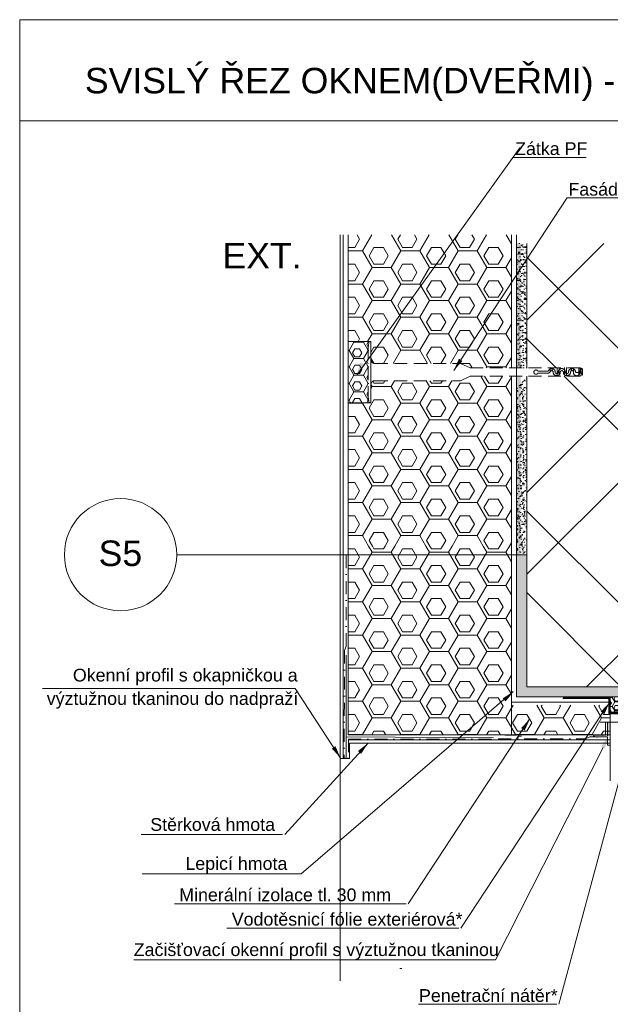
# Model space of a CAD drawing. Header units: millimetres. Extents: x -256498 to -248402, y 35117 to 38243.
# Tile 13 of 19: x -249424 to -248845, y 36538 to 37504. Entities that reach past the tile are written whole.
import ezdxf

# ---------------------------------------------------------------- set-up
doc = ezdxf.new("R2010")
doc.units = ezdxf.units.MM
doc.header["$MEASUREMENT"] = 0
for name, pattern in [('DASHED', [19.05, 12.7, -6.35]), ('VÝZTUŽNÁ_SÍŤ', [25.4, 12.7, -6.35, 0, -6.35]), ('ČÁRKOVANÁ', [0.75, 0.5, -0.25])]:
    doc.linetypes.add(name, pattern=pattern)
doc.styles.add('GENEROVANÝ_STYL_1', font='txt')
doc.linetypes.add('FENCELINE1', pattern='A,0,[1,Detail č.6 ŘEZ OKNEM - NADPRAŽÍ II_1.Shx,S=0.31246,R=0,X=0,Y=0],-39.37,0', length=39.37)
doc.linetypes.add('LEPENÍ', pattern='A,0,[2,Detail č.6 ŘEZ OKNEM - NADPRAŽÍ II_1.Shx,S=0.060476,R=0,X=0,Y=0],-7.62,0', length=7.62)
pattern_1 = [(307.5, (-400930.7413, 13066.747), (4.81705942, 0.1574834), [0, -3.8, 0, -4.25, 0, -4.0625]), (277.5, (-400930.741, 13066.747), (-7.05536516, 4.42444176), [0, -2.05, 0, -3.425, 0, -1.3125]), (237.5, (-400930.7413, 13069.822), (-0.01414763, 7.78535465), [0, -1.25, 0, -4.5, 0, -5.875]), (227.5, (-400930.741, 13069.822), (-2.1941889, 7.5153165), [0, -0.625, 0, -2.95, 0, -3.375])]
pattern_2 = [(0, (-400923.88, -5964.644), (0, 16.2379762), [9.375, -18.75]), (120, (-400923.88, -5964.644), (14.0625, 8.1189881), [9.375, -18.75]), (60, (-400914.505, -5964.644), (-14.0625, 8.1189881), [9.375, -18.75]), (0, (-400925.755, -5967.899), (28.125, 16.2379762), [18.75, -37.5]), (120, (-400925.755, -5967.899), (-28.125, 16.2379764), [18.75, -37.5]), (60, (-400925.755, -5967.899), (6e-08, 32.4759526), [0, -37.5, 18.75, 0, 0, 0])]

msp = doc.modelspace()

# ---------------------------------------------------------------- hatches: boundary and pattern name
at = {"linetype": 'Continuous', "lineweight": 20, "true_color": 0xff6600}
h = msp.add_hatch(dxfattribs=at)
h.set_pattern_fill('PUR_0001', color=30, style=0, pattern_type=2)
h.set_pattern_definition([(0, (-400923.88, -1203.879), (0, 16.2379762), [9.375, -18.75]), (120, (-400923.88, -1203.879), (14.0625, 8.1189881), [9.375, -18.75]), (60, (-400914.505, -1203.879), (-14.0625, 8.1189881), [9.375, -18.75]), (0, (-400925.755, -1207.134), (28.125, 16.2379762), [18.75, -37.5]), (120, (-400925.755, -1207.134), (-28.125, 16.2379764), [18.75, -37.5]), (60, (-400925.755, -1207.134), (6e-08, 32.4759526), [0, -37.5, 18.75, 0, 0, 0])])
h.paths.add_polyline_path([(-249102.21, 37292.68), (-249102.21, 37188.12), (-249080.07, 37188.12), (-249080.07, 37170.49, 0.407963), (-249076.06, 37166.57), (-248992.04, 37166.57), (-248982.59, 37162.15), (-248942.21, 37162.15), (-248942.21, 37292.68)])
at = {"linetype": 'Continuous', "lineweight": 35}
for points in [[(-248937.2, 37284.26), (-248937.2, 37162.16), (-248933.2, 37162.16), (-248933.2, 37284.26)], [(-248937.2, 37154.02), (-248937.2, 37064.44), (-248933.2, 37064.44), (-248933.2, 37154.02)], [(-248937.2, 37064.44), (-248937.2, 36839.71), (-248810.13, 36839.71), (-248809.33, 36843.7), (-248933.2, 36843.71), (-248933.2, 37064.44)]]:
    msp.add_hatch(color=8, dxfattribs=at).paths.add_polyline_path(points)
at = {"linetype": 'Continuous', "lineweight": 20, "true_color": 0xff6600}
h = msp.add_hatch(dxfattribs=at)
h.set_pattern_fill('AR_SAND_0001', color=30, style=0, pattern_type=2)
h.set_pattern_definition([(37.5, (-394876.282, 60969.014), (-0.1574834, 4.81705942), [0, -3.8, 0, -4.25, 0, -4.0625]), (7.5, (-394876.282, 60969.014), (4.42444176, 7.05536516), [0, -2.05, 0, -3.425, 0, -1.3125]), (327.5, (-394879.357, 60969.014), (7.78535465, 0.01414763), [0, -1.25, 0, -4.5, 0, -5.875]), (317.5, (-394879.357, 60969.014), (7.5153165, 2.1941889), [0, -0.625, 0, -2.95, 0, -3.375])])
h.paths.add_polyline_path([(-248937.2, 37284.26), (-248937.2, 37162.16), (-248927.2, 37162.16), (-248927.2, 37284.26)])
at = {"linetype": 'Continuous', "lineweight": 13}
h = msp.add_hatch(dxfattribs=at)
h.set_pattern_fill('ZDIVO2_0001', color=254, style=0, pattern_type=2)
h.set_pattern_definition([(45, (-400930.74, -1215.55), (-124.4508, 124.4508), []), (45, (-400850.74, -1215.55), (-124.4508, 124.4508), []), (135, (-400930.74, -1215.55), (124.4508, 124.4508), []), (135, (-400850.74, -1215.55), (124.4508, 124.4508), [])])
h.paths.add_polyline_path([(-248597.2, 37284.26), (-248927.2, 37284.26), (-248927.2, 37162.16), (-248875.05, 37162.16, -0.146838), (-248872.55, 37161.16), (-248872.55, 37155.16, -0.146839), (-248875.05, 37154.16), (-248927.2, 37154.16), (-248927.2, 36849.71), (-248731.01, 36849.71), (-248723.25, 36849.71), (-248597.22, 36849.71)])
at = {"linetype": 'Continuous', "lineweight": 20, "true_color": 0xff6600}
h = msp.add_hatch(dxfattribs=at)
h.set_pattern_fill('PUR_0001', color=30, style=0, pattern_type=2)
h.set_pattern_definition([(0, (-400984.817, -1205.5066), (0, 8.11898813), [4.6875, -9.375]), (120, (-400984.817, -1205.5066), (7.03124997, 4.05949406), [4.6875, -9.375]), (60, (-400980.13, -1205.5066), (-7.03124997, 4.05949406), [4.6875, -9.375]), (0, (-400985.755, -1207.134), (14.0625, 8.11898813), [9.375, -18.75]), (120, (-400985.755, -1207.134), (-14.06249997, 8.11898818), [9.375, -18.75]), (60, (-400985.755, -1207.134), (3e-08, 16.2379763), [0, -18.75, 9.375, 0, 0, 0])])
h.paths.add_polyline_path([(-249102.21, 37128.13), (-249081.07, 37128.12, -0.414194), (-249082.07, 37129.12), (-249082.49, 37132.51, -0.031099), (-249082.57, 37133.75), (-249082.57, 37182.5, -0.031099), (-249082.49, 37183.74), (-249082.07, 37187.12, -0.414214), (-249081.07, 37188.12), (-249102.21, 37188.12)])
at = {"linetype": 'Continuous', "lineweight": 13}
for points in [[(-249086.8, 37165.76), (-249090.6, 37167.47), (-249093.82, 37155.21)], [(-248990.22, 37168.88), (-248993.7, 37171.17), (-248998.82, 37159.57)], [(-248950.77, 36838.42), (-248948.06, 36835.26), (-248939.93, 36844.98)], [(-248854.61, 36825.24), (-248851.13, 36822.95), (-248846, 36834.53)], [(-248932.66, 36809.17), (-248929.18, 36806.88), (-248924.05, 36818.47)], [(-248854.26, 36791.23), (-248850.55, 36789.35), (-248846.76, 36801.44)], [(-249114.79, 36791.43), (-249118.28, 36789.15), (-249109.69, 36779.83)], [(-249092.67, 36786.7), (-249089.6, 36783.89), (-249082.7, 36794.52)]]:
    msp.add_hatch(color=154, dxfattribs=at).paths.add_polyline_path(points)
at = {"linetype": 'Continuous', "lineweight": 20, "true_color": 0xff6600}
h = msp.add_hatch(dxfattribs=at)
h.set_pattern_fill('PUR_0001', color=30, style=0, pattern_type=2)
h.set_pattern_definition(pattern_2)
h.paths.add_polyline_path([(-249102.21, 37128.13), (-249102.21, 36987.57), (-248942.21, 36987.57), (-248942.21, 37154.16), (-248982.56, 37154.16), (-248992.14, 37149.68), (-249076.06, 37149.68, 0.407963), (-249080.07, 37145.75), (-249080.07, 37128.12)])
h = msp.add_hatch(dxfattribs=at)
h.set_pattern_fill('AR_SAND_0001', color=30, style=0, pattern_type=2)
h.set_pattern_definition(pattern_1)
h.paths.add_polyline_path([(-248927.2, 36979.16), (-248927.2, 37152.46), (-248937.2, 37144.05), (-248937.2, 36979.16)])
h = msp.add_hatch(dxfattribs=at)
h.set_pattern_fill('PUR_0001', color=30, style=0, pattern_type=2)
h.set_pattern_definition(pattern_2)
h.paths.add_polyline_path([(-249102.21, 36987.57), (-249102.21, 36802.51), (-248845.31, 36802.52), (-248845.31, 36831.69), (-248942.21, 36831.7), (-248942.21, 36987.57)])
h = msp.add_hatch(dxfattribs=at)
h.set_pattern_fill('AR_SAND_0001', color=30, style=0, pattern_type=2)
h.set_pattern_definition(pattern_1)
h.paths.add_polyline_path([(-248937.2, 36979.16), (-248937.2, 36839.71), (-248728.53, 36839.71), (-248727.7, 36843.89), (-248727.7, 36845), (-248728.13, 36845.14), (-248727.7, 36845.43), (-248727.7, 36847.15), (-248728.13, 36847.29), (-248727.7, 36847.58), (-248727.7, 36849.3), (-248728.13, 36849.44), (-248727.73, 36849.71), (-248927.2, 36849.71), (-248927.2, 36979.16)])
h = msp.add_hatch(dxfattribs=at)
h.set_pattern_fill('PUR_0001', color=30, style=0, pattern_type=2)
h.set_pattern_definition([(0, (-400947.904, 13067.615), (0, 4.330127), [2.5, -5]), (120, (-400947.904, 13067.615), (3.74999998, 2.1650635), [2.5, -5]), (60, (-400945.404, 13067.615), (-3.74999998, 2.1650635), [2.5, -5]), (0, (-400948.404, 13066.747), (7.5, 4.330127), [5, -10]), (120, (-400948.404, 13066.747), (-7.49999998, 4.33012703), [5, -10]), (60, (-400948.404, 13066.747), (2e-08, 8.66025403), [0, -10, 5, 0, 0, 0])])
h.paths.add_polyline_path([(-248845.41, 36839.71), (-248845.4, 36825.31), (-248827.8, 36825.31), (-248827.8, 36823.36), (-248830.91, 36823.36), (-248829.41, 36821.86), (-248829.41, 36821.36, -0.414214), (-248829.91, 36820.86), (-248830.31, 36820.86, -0.198912), (-248830.45, 36820.92), (-248830.81, 36821.27, 0.700208), (-248831.32, 36821.04), (-248830.97, 36817.12, 0.388879), (-248830.48, 36816.66), (-248800.03, 36816.66, -0.201513), (-248799.67, 36816.51, 0.420084), (-248798.96, 36816.51, -0.201513), (-248798.6, 36816.66), (-248790, 36816.66, 0.388879), (-248789.5, 36817.12), (-248789.16, 36821.04, 0.440011), (-248789.46, 36821.36), (-248789.65, 36821.36, 0.198912), (-248789.79, 36821.3), (-248790.18, 36820.92, -0.198912), (-248790.32, 36820.86), (-248790.71, 36820.86, -0.414214), (-248791.21, 36821.36), (-248791.21, 36821.86), (-248789.71, 36823.36), (-248793.47, 36823.36), (-248793.47, 36824.78), (-248764.65, 36824.77), (-248764.67, 36837.87), (-248775.61, 36837.87), (-248784.51, 36826.93, -0.082878), (-248787.85, 36826.37), (-248807.97, 36826.37), (-248807.97, 36825.91), (-248797.69, 36825.91, -0.213571), (-248796.73, 36825.46), (-248794.28, 36818.64, 0.6951), (-248790.59, 36819.69), (-248790.54, 36820.34, -0.95419), (-248789.43, 36820.06), (-248789.57, 36818.37, -0.527728), (-248795.19, 36817.97), (-248797.55, 36824.62, 0.212782), (-248797.84, 36824.78), (-248820.94, 36824.78), (-248821.22, 36824.62), (-248824.64, 36818.01, -0.531729), (-248830.28, 36818.37), (-248830.7, 36820.28, -1), (-248829.55, 36820.13, 0.887449), (-248825.39, 36819), (-248822.04, 36825.46, -0.211236), (-248821.09, 36825.91), (-248810.81, 36825.91), (-248810.81, 36826.37), (-248831.82, 36826.37), (-248831.82, 36828.42), (-248787.67, 36828.42, 0.082878), (-248785.34, 36828.81), (-248775.65, 36839.71)])
msp.add_hatch(color=30, dxfattribs=at).paths.add_polyline_path([(-248848.22, 36814.97), (-248848.22, 36801.51), (-248845.32, 36801.51), (-248845.33, 36814.97)])

# ---------------------------------------------------------------- linework, layer by layer
at = {"color": 154, "linetype": 'Continuous', "lineweight": 13}
for p, q in [((-249424.24, 37404.54), (-248402.25, 37404.54)), ((-249093.82, 37155.21), (-248933.93, 37377.8)), ((-248933.93, 37377.8), (-248931.93, 37377.8)), ((-248940.62, 37368.5), (-248868.98, 37368.5)), ((-248881.67, 37338.12), (-248879.67, 37338.12)), ((-248998.82, 37159.57), (-248887.96, 37328.55)), ((-248888.36, 37328.81), (-248725.67, 37328.81)), ((-249270.36, 36979.16), (-248927.2, 36979.16)), ((-249154.22, 36847.94), (-249401.81, 36847.94)), ((-249154.25, 36847.92), (-249109.69, 36779.83)), ((-248940.44, 36845.06), (-249148.48, 36666.4)), ((-248817.33, 36830.05), (-248895.67, 36538.53)), ((-248853.03, 36824.27), (-248991.9, 36613.12)), ((-248924.05, 36818.47), (-249043.38, 36637.03)), ((-249082.7, 36794.52), (-249164.48, 36705.02)), ((-248852.4, 36790.29), (-248957.73, 36582.15)), ((-249166.48, 36705.02), (-249305.02, 36705.02)), ((-249148.48, 36666.4), (-249304.28, 36666.4)), ((-249045.38, 36637.03), (-249272.64, 36637.03)), ((-248993.9, 36613.12), (-249221.16, 36613.12)), ((-249083.62, 36612.93), (-249085.62, 36612.93)), ((-248957.73, 36582.15), (-249312.47, 36582.15)), ((-249049.61, 36573.56), (-249051.61, 36573.56)), ((-248897.67, 36538.53), (-249033.48, 36538.53))]:
    msp.add_line(p, q, dxfattribs=at)
at = {"color": 48, "linetype": 'Continuous', "lineweight": 20, "true_color": 0x5a400a}
for p, q in [((-249110.21, 36561.53), (-249110.21, 37292.68)), ((-249102.21, 36802.5), (-249102.21, 37292.68)), ((-248942.21, 37292.68), (-248942.21, 37162.15)), ((-248937.2, 37284.26), (-248937.2, 37153.74)), ((-248927.2, 37284.26), (-248927.2, 37162.16)), ((-248942.21, 37154.16), (-248942.21, 36834.53)), ((-248927.2, 37154.16), (-248927.2, 36849.71)), ((-248937.2, 36839.71), (-248937.2, 37145.75)), ((-248927.2, 36849.71), (-248597.2, 36849.71)), ((-248937.2, 36839.71), (-248597.22, 36839.7)), ((-248845.35, 36824.77), (-248845.36, 36838.35)), ((-248846, 36834.53), (-248942.21, 36834.53)), ((-248942.21, 36834.53), (-248942.21, 36802.51)), ((-248856.65, 36838.15), (-248891.78, 36838.14)), ((-248846.68, 36838.15), (-248856.65, 36838.15)), ((-248846.68, 36823.37), (-248846.68, 36838.15)), ((-248827.8, 36823.37), (-248846.68, 36823.37)), ((-248827.8, 36823.29), (-248846.68, 36823.29)), ((-248827.8, 36824.78), (-248845.35, 36824.77)), ((-248855.2, 36814.86), (-248587.2, 36814.86)), ((-248850.16, 36814.77), (-248850.16, 36802.52)), ((-248849.96, 36814.97), (-248848.22, 36814.97)), ((-248848.22, 36814.97), (-248848.22, 36801.51)), ((-249102.21, 36802.51), (-248845.31, 36802.52)), ((-248948.55, 36801.47), (-248948.55, 36801.56)), ((-248937.26, 36802.14), (-248947.97, 36802.14)), ((-248932.21, 36801.33), (-248935.12, 36801.33)), ((-248858.91, 36800.4), (-248861.4, 36801.18)), ((-248850.36, 36802.32), (-248861.07, 36802.32)), ((-248858.24, 36800.65), (-248848.52, 36800.65)), ((-248856.68, 36802.32), (-248856.59, 36802.52)), ((-248856.68, 36800.65), (-248856.59, 36800.45)), ((-248856.49, 36802.32), (-248856.59, 36802.52)), ((-248856.49, 36800.65), (-248856.59, 36800.45)), ((-248856.3, 36802.32), (-248856.2, 36802.52)), ((-248856.3, 36800.65), (-248856.2, 36800.45)), ((-248856.1, 36802.32), (-248856.2, 36802.52)), ((-248856.1, 36800.65), (-248856.2, 36800.45)), ((-248855.91, 36802.32), (-248855.81, 36802.52)), ((-248855.91, 36800.65), (-248855.81, 36800.45)), ((-248855.72, 36802.32), (-248855.81, 36802.52)), ((-248855.72, 36800.65), (-248855.81, 36800.45)), ((-248855.52, 36802.32), (-248855.43, 36802.52)), ((-248855.52, 36800.65), (-248855.43, 36800.45)), ((-248855.33, 36802.32), (-248855.43, 36802.52)), ((-248855.33, 36800.65), (-248855.43, 36800.45)), ((-248855.13, 36802.32), (-248855.04, 36802.52)), ((-248855.13, 36800.65), (-248855.04, 36800.45)), ((-248854.94, 36802.32), (-248855.04, 36802.52)), ((-248854.94, 36800.65), (-248855.04, 36800.45)), ((-248854.76, 36802.32), (-248854.66, 36802.52)), ((-248854.76, 36800.65), (-248854.66, 36800.45)), ((-248854.56, 36802.32), (-248854.66, 36802.52)), ((-248854.56, 36800.65), (-248854.66, 36800.45)), ((-248854.37, 36802.32), (-248854.27, 36802.52)), ((-248854.37, 36800.65), (-248854.27, 36800.45)), ((-248854.18, 36802.32), (-248854.27, 36802.52)), ((-248854.18, 36800.65), (-248854.27, 36800.45)), ((-248853.98, 36802.32), (-248853.89, 36802.52)), ((-248853.98, 36800.65), (-248853.89, 36800.45)), ((-248853.79, 36802.32), (-248853.89, 36802.52)), ((-248853.79, 36800.65), (-248853.89, 36800.45)), ((-248853.6, 36802.32), (-248853.5, 36802.52)), ((-248853.6, 36800.65), (-248853.5, 36800.45)), ((-248853.4, 36802.32), (-248853.5, 36802.52)), ((-248853.4, 36800.65), (-248853.5, 36800.45)), ((-248853.21, 36802.32), (-248853.11, 36802.52)), ((-248853.21, 36800.65), (-248853.11, 36800.45)), ((-248853.01, 36802.32), (-248853.11, 36802.52)), ((-248853.01, 36800.65), (-248853.11, 36800.45)), ((-248852.87, 36802.32), (-248852.77, 36802.52)), ((-248852.87, 36800.65), (-248852.77, 36800.45)), ((-248852.67, 36802.32), (-248852.77, 36802.52)), ((-248852.67, 36800.65), (-248852.77, 36800.45)), ((-248852.48, 36802.32), (-248852.38, 36802.52)), ((-248852.48, 36800.65), (-248852.38, 36800.45)), ((-248852.29, 36802.32), (-248852.38, 36802.52)), ((-248852.29, 36800.65), (-248852.38, 36800.45)), ((-248852.09, 36802.32), (-248851.99, 36802.52)), ((-248852.09, 36800.65), (-248851.99, 36800.45)), ((-248851.9, 36802.32), (-248851.99, 36802.52)), ((-248851.9, 36800.65), (-248851.99, 36800.45)), ((-248851.7, 36802.32), (-248851.61, 36802.52)), ((-248851.7, 36800.65), (-248851.61, 36800.45)), ((-248851.51, 36802.32), (-248851.61, 36802.52)), ((-248851.51, 36800.65), (-248851.61, 36800.45)), ((-248851.32, 36802.32), (-248851.22, 36802.52)), ((-248851.32, 36800.65), (-248851.22, 36800.45)), ((-248851.12, 36802.32), (-248851.22, 36802.52)), ((-248851.12, 36800.65), (-248851.22, 36800.45)), ((-248848.22, 36800.35), (-248848.22, 36792.77)), ((-249100.97, 36794.53), (-249100.97, 36779.53)), ((-249100.97, 36794.52), (-248845.31, 36794.51)), ((-248845.31, 36794.51), (-248935.12, 36794.51)), ((-248847.92, 36792.47), (-248845.31, 36792.47)), ((-248845.31, 36792.91), (-248845.31, 36783.88)), ((-249100.97, 36779.53), (-249110.21, 36779.53))]:
    msp.add_line(p, q, dxfattribs=at)
at = {"color": 8, "linetype": 'FENCELINE1', "lineweight": 20}
for p, q in [((-249107.21, 36779.53), (-249107.21, 37292.68)), ((-248845.31, 36797.53), (-249102.07, 36797.53))]:
    msp.add_line(p, q, dxfattribs=at)
at = {"color": 154, "linetype": 'LEPENÍ', "lineweight": 13}
for p, q in [((-248937.21, 37162.15), (-248937.21, 37292.68)), ((-248937.2, 36839.71), (-248937.21, 37154.16))]:
    msp.add_line(p, q, dxfattribs=at)
at = {"color": 30, "linetype": 'Continuous', "lineweight": 20, "true_color": 0xff6600}
for p, q in [((-249080.07, 37188.12), (-249102.21, 37188.12)), ((-249080.07, 37188.12), (-249080.07, 37128.12)), ((-249080.07, 37128.12), (-249102.2, 37128.13)), ((-248845.31, 36792.91), (-248845.31, 36806.38))]:
    msp.add_line(p, q, dxfattribs=at)
at = {"color": 7, "linetype": 'DASHED', "lineweight": 20}
for p, q in [((-249082.07, 37187.12), (-249082.49, 37183.74)), ((-249080.07, 37187.12), (-249080.07, 37129.12)), ((-249082.57, 37182.5), (-249082.57, 37133.75)), ((-249076.06, 37166.57), (-248992.04, 37166.57)), ((-248992.15, 37166.62), (-248982.57, 37162.14)), ((-248982.59, 37162.15), (-248870.07, 37162.16)), ((-248906.76, 37159.07), (-248916.29, 37159.07)), ((-248906.91, 37157.07), (-248916.29, 37157.07)), ((-248904.29, 37162.48), (-248904.29, 37158.23)), ((-248904.29, 37161.15), (-248904.29, 37162.07)), ((-248902.29, 37162.48), (-248902.29, 37159.47)), ((-248902.29, 37161.51), (-248902.29, 37162.07)), ((-248897.29, 37162.56), (-248897.33, 37162.56)), ((-248897.29, 37162.53), (-248897.33, 37162.53)), ((-248897.33, 37162.53), (-248897.29, 37162.52)), ((-248897.33, 37162.53), (-248897.33, 37162.52)), ((-248897.29, 37162.51), (-248897.33, 37162.51)), ((-248897.33, 37162.51), (-248897.33, 37162.5)), ((-248897.32, 37162.5), (-248897.33, 37162.5)), ((-248897.33, 37162.5), (-248897.33, 37162.49)), ((-248897.33, 37162.5), (-248897.29, 37162.5)), ((-248897.33, 37162.49), (-248897.29, 37162.49)), ((-248897.3, 37162.58), (-248897.31, 37162.58)), ((-248897.31, 37162.58), (-248897.29, 37162.57)), ((-248897.31, 37162.58), (-248897.31, 37162.57)), ((-248897.31, 37154.18), (-248897.31, 37162.58)), ((-248897.31, 37162.56), (-248897.31, 37162.55)), ((-248897.31, 37162.55), (-248897.29, 37162.55)), ((-248897.31, 37162.51), (-248897.31, 37162.5)), ((-248897.3, 37162.58), (-248897.3, 37162.57)), ((-248897.29, 37162.5), (-248897.3, 37162.5)), ((-248897.29, 37162.58), (-248897.29, 37162.57)), ((-248897.29, 37162.55), (-248897.29, 37162.56)), ((-248897.29, 37162.52), (-248897.29, 37162.53)), ((-248897.29, 37162.49), (-248897.29, 37162.5)), ((-248897.29, 37162.48), (-248897.29, 37154.61)), ((-248897.29, 37156.68), (-248897.29, 37162.07)), ((-248895.29, 37162.48), (-248895.29, 37155.67)), ((-248895.29, 37160.57), (-248895.29, 37162.07)), ((-248890.29, 37162.48), (-248890.29, 37155.57)), ((-248890.29, 37160.47), (-248890.29, 37162.07)), ((-248888.29, 37162.48), (-248888.29, 37154.6)), ((-248888.29, 37156.64), (-248888.29, 37162.07)), ((-248883.29, 37162.48), (-248883.29, 37159.5)), ((-248883.29, 37161.54), (-248883.29, 37162.07)), ((-248881.29, 37162.48), (-248881.29, 37156.84)), ((-248881.29, 37161.21), (-248881.29, 37162.07)), ((-248876.29, 37162.48), (-248876.29, 37155.32)), ((-248876.29, 37157.99), (-248876.29, 37162.07)), ((-248872.55, 37157.07), (-248875.33, 37157.07)), ((-248872.55, 37159.07), (-248875.15, 37159.07)), ((-248875.05, 37162.48), (-248875.05, 37162.07)), ((-248875.05, 37156.39), (-248875.05, 37159.84)), ((-248875.05, 37156.39), (-248875.05, 37159.84)), ((-248872.55, 37155.07), (-248872.55, 37161.07)), ((-249076.06, 37149.68), (-248992.14, 37149.68)), ((-248992.14, 37149.68), (-248982.56, 37154.16)), ((-248982.56, 37154.16), (-248872.77, 37154.16)), ((-248897.33, 37154.22), (-248897.33, 37154.23)), ((-248897.33, 37154.23), (-248897.33, 37154.23)), ((-248897.33, 37154.23), (-248897.33, 37154.23)), ((-248897.33, 37154.23), (-248897.33, 37154.22)), ((-248897.33, 37154.22), (-248897.33, 37154.22)), ((-248897.33, 37154.21), (-248897.29, 37154.21)), ((-248897.33, 37154.18), (-248897.29, 37154.18)), ((-248897.32, 37154.21), (-248897.32, 37154.21)), ((-248897.29, 37154.21), (-248897.31, 37154.21)), ((-248897.31, 37154.2), (-248897.31, 37154.19)), ((-248897.31, 37154.2), (-248897.29, 37154.2)), ((-248897.31, 37154.19), (-248897.29, 37154.19)), ((-248897.29, 37154.2), (-248897.29, 37154.19)), ((-249082.07, 37129.12), (-249082.49, 37132.51))]:
    msp.add_line(p, q, dxfattribs=at)
at = {"color": 7, "linetype": 'VÝZTUŽNÁ_SÍŤ', "lineweight": 13}
for p, q in [((-249104.13, 36889.57), (-249104.13, 36989.57)), ((-249104.13, 36889.57), (-249105.88, 36885.08)), ((-249105.88, 36885.05), (-249106.14, 36779.84)), ((-248869.77, 36798.57), (-248865.38, 36800.61)), ((-248865.38, 36800.61), (-248851.84, 36800.58)), ((-249102.07, 36798.39), (-249102.07, 36779.83)), ((-249102.07, 36798.39), (-248956.67, 36798.39)), ((-248955.17, 36798.57), (-248869.77, 36798.57)), ((-249102.07, 36779.83), (-249106.16, 36779.84))]:
    msp.add_line(p, q, dxfattribs=at)
at = {"color": 7, "linetype": 'Continuous', "lineweight": 20}
for p, q in [((-248845.31, 36823.36), (-248845.26, 36823.36)), ((-248845.31, 36757.49), (-248845.31, 36822.86))]:
    msp.add_line(p, q, dxfattribs=at)
at = {"color": 154, "linetype": 'Continuous', "lineweight": 13}
msp.add_lwpolyline([(-249424.24, 37503.54), (-248402.25, 37503.54), (-248402.25, 36036.31), (-249424.24, 36036.31)], close=True, dxfattribs=at)
at = {"color": 48, "linetype": 'Continuous', "lineweight": 20, "true_color": 0x5a400a}
for points in [[(-249104.19, 36880.59), (-249104.19, 36780.59)], [(-249104.66, 36800.51), (-248959.92, 36799.78)]]:
    msp.add_lwpolyline(points, dxfattribs=at)
at = {"color": 7, "linetype": 'ČÁRKOVANÁ', "lineweight": 13}
msp.add_lwpolyline([(-248827.8, 36824.1), (-248846.02, 36824.11), (-248846.01, 36839.04), (-248891.7, 36839.03)], dxfattribs=at)
at = {"color": 154, "linetype": 'Continuous', "lineweight": 13}
msp.add_circle((-249325.36, 36979.16), 55, dxfattribs=at)
at = {"color": 7, "linetype": 'DASHED', "lineweight": 20}
for centre, radius, start, end in [((-249081.07, 37187.12), 1, 0, 180), ((-249072.57, 37182.5), 10, 172.87498, 180), ((-249076.06, 37170.58), 4.01, 178.77454, 270), ((-248918.15, 37158.07), 2.12, 28.08312, 331.91688), ((-248906.68, 37160.1), 3.03, 265.53255, 334.85278), ((-248906.68, 37160.1), 1.03, 265.53255, 334.85278), ((-248902.71, 37158.16), 3.38, 357.87335, 153.64098), ((-248902.71, 37158.16), 1.38, 357.89303, 151.85068), ((-248897.83, 37158.07), 3.5, 180, 0), ((-248897.83, 37158.07), 3.5, 180, 0), ((-248897.83, 37158.07), 3.5, 180, 0), ((-248897.83, 37158.07), 1.5, 180, 0), ((-248892.83, 37158.07), 3.5, 0, 180), ((-248892.83, 37158.07), 1.5, 0, 180), ((-248887.83, 37158.07), 3.5, 180, 0), ((-248887.83, 37158.07), 1.5, 180, 0), ((-248882.83, 37158.07), 3.5, 0, 180), ((-248882.83, 37158.07), 1.5, 0, 180), ((-248878.33, 37157.57), 3.04, 170.58956, 350.49814), ((-248877.74, 37160.67), 3.04, 238.49046, 328.4012), ((-248861.45, 37162.94), 13.61, 181.93053, 215.3447), ((-248875.47, 37157.41), 4.68, 51.49106, 84.90506), ((-248874.7, 37158.33), 2.76, 39.0445, 97.35261), ((-249076.06, 37145.67), 4.01, 90, 181.22546), ((-248874.7, 37157.81), 2.76, 262.64717, 320.9555), ((-249072.57, 37133.75), 10, 180, 187.12502), ((-249081.07, 37129.12), 1, 180, 0)]:
    msp.add_arc(centre, radius, start, end, dxfattribs=at)
at = {"color": 48, "linetype": 'Continuous', "lineweight": 20, "true_color": 0x5a400a}
for centre, radius, start, end in [((-248849.96, 36814.77), 0.2, 90, 180), ((-248935.42, 36800.17), 0.3, 0, 90), ((-248861.07, 36801.74), 0.581, 90, 180), ((-248861.07, 36801.65), 0.581, 180, 234.84277), ((-248858.74, 36800.95), 0.581, 252.58036, 328.49334), ((-248850.36, 36802.52), 0.2, 270, 0), ((-248848.52, 36800.35), 0.3, 0, 90), ((-248934.82, 36792.59), 0.3, 180, 270.00017), ((-248847.92, 36792.77), 0.3, 180, 270.00017)]:
    msp.add_arc(centre, radius, start, end, dxfattribs=at)

# ---------------------------------------------------------------- texts
at = {"color": 154, "linetype": 'Continuous', "lineweight": 13, "attachment_point": 7, "style": 'GENEROVANÝ_STYL_1'}
for s, insert, char_height in [('\\A1;{\\pql;\\fArial|b0|i0|c238|p38;SVISLÝ ŘEZ OKNEM\\fArial|b0|i0|c238|p38;(DVEŘMI)\\fArial|b0|i0|c238|p38; - NADPRAŽÍ}', (-249360.39, 37423.8), 25), ('\\A1;{\\pql;\\fArial|b0|i0|c238|p38;Zátka PF}', (-248938.62, 37370.74), 12.5), ('\\A1;{\\pql;\\fArial|b0|i0|c238|p38;Fasádní hmoždinka }', (-248886.36, 37330.9), 12.5), ('\\A1;{\\pql;\\fArial|b0|i0|c238|p38;EXT.}', (-249225.49, 37259.69), 25), ('\\A1;{\\pql;\\fArial|b0|i0|c238|p38;S5}', (-249346.9, 36967.68), 25), ('\\A1;{\\pql;\\fArial|b0|i0|c238|p38;Okenní profil s okapničkou a}', (-249372.1, 36851.09), 12.5), ('\\A1;{\\pql;\\fArial|b0|i0|c238|p38;výztužnou tkaninou do nadpraží}', (-249397.7, 36828.15), 12.5), ('\\A1;{\\pql;\\fArial|b0|i0|c238|p38;Stěrková hmota }', (-249296.24, 36708.28), 12.5), ('\\A1;{\\pql;\\fArial|b0|i0|c238|p38;Lepicí hmota }', (-249261.83, 36666.46), 12.5), ('\\A1;{\\pql;\\fArial|b0|i0|c238|p38;Minerální izolace tl. 30 mm}', (-249267.84, 36639.31), 12.5), ('\\A1;{\\pql;\\fArial|b0|i0|c238|p38;Vodotěsnicí fólie exteriérová*}', (-249216.35, 36615.42), 12.5), ('\\A1;{\\pql;\\fArial|b0|i0|c238|p38;Začišťovací okenní profil s výztužnou tkaninou}', (-249312.47, 36582), 12.5), ('\\A1;{\\pql;\\fArial|b0|i0|c238|p38;Penetrační nátěr*}', (-249032.82, 36540.63), 12.5)]:
    msp.add_mtext(s, dxfattribs=dict(at, insert=insert, char_height=char_height))

doc.saveas('drawing.dxf')
